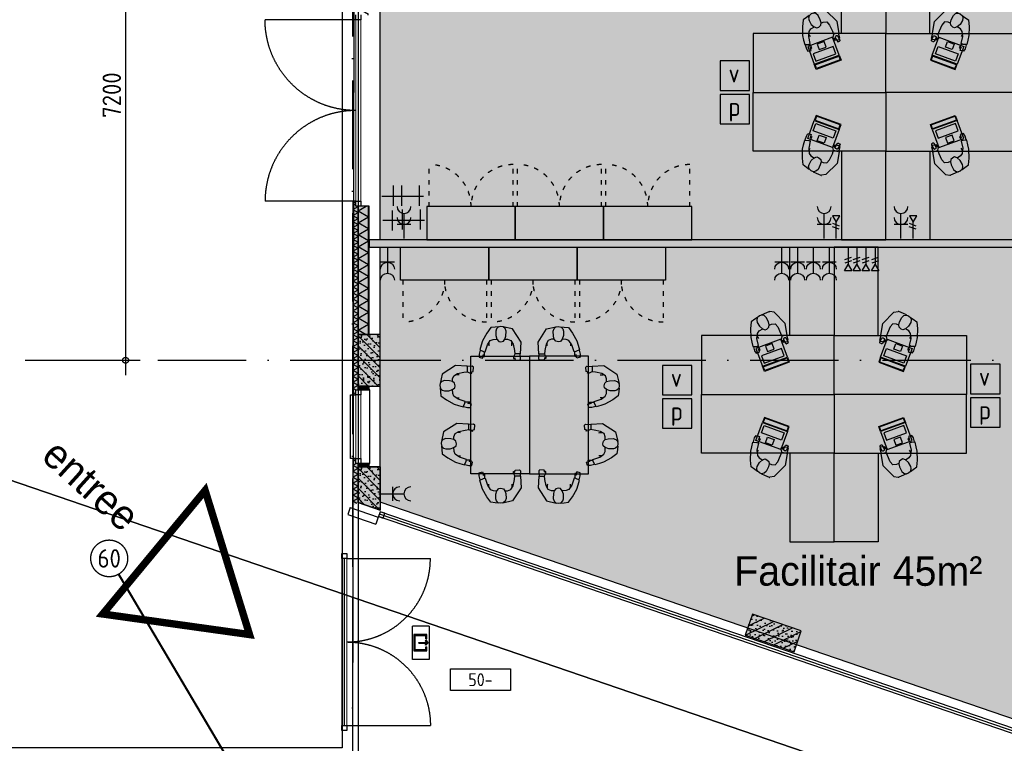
# Model space of a CAD drawing. Header units: millimetres. Extents: x 20872 to 297961, y -293704 to 213007.
# Tile 96 of 256: x 126237 to 139613, y -127000 to -117176. Entities that reach past the tile are written whole.
import ezdxf
from ezdxf.enums import TextEntityAlignment as Align
from ezdxf.xclip import XClip

# ---------------------------------------------------------------- set-up
doc = ezdxf.new("R2010")
doc.units = ezdxf.units.MM
doc.header["$LTSCALE"] = 100
doc.header["$XCLIPFRAME"] = 2
doc.linetypes.add('ACAD_ISO03W100', pattern=[30, 12, -18])
doc.linetypes.add('ACAD_ISO10W100', pattern=[18, 12, -3, 0, -3])
doc.layers.get('Defpoints').update_dxf_attribs({"color": 181})
for name, color, linetype in [('A--L$7--_stramien', 1, 'Continuous'), ('A--L20--_bovenbouw', 3, 'Continuous'), ('A--L30--_afbouw', 7, 'Continuous'), ('A--L61--_centrale elektrische insta', 7, 'Continuous'), ('A--L65--_beveiligingsinstallaties', 8, 'Continuous'), ('A--L82--leerlingensets-02', 9, 'Continuous'), ('A--T$1A-afwerking', 8, 'Continuous'), ('A--T$7--_stramien', 7, 'Continuous'), ('NIEUWEWANDEN', 2, 'Continuous'), ('plattegrondkleuren', 7, 'Continuous'), ('teksten', 7, 'Continuous'), ('XREFS', 9, 'Continuous')]:
    doc.layers.add(name, color=color, linetype=linetype)
doc.styles.add('BURO maatvoering', font='isocp.shx')
doc.styles.add('BURO standaard', font='isocp.shx')
doc.styles.add('JINX maatvoering', font='isocp.shx')
doc.styles.add('JINX standaard', font='isocp.shx')
doc.styles.add('MAAR_stempel', font='LTe50146.ttf')
doc.dimstyles.new('JINX maatvoering 1-100', dxfattribs={"dimscale": 100, "dimtxt": 2.5, "dimasz": 1, "dimexe": 125, "dimexo": 0, "dimtad": 1, "dimdec": 0, "dimzin": 12, "dimdsep": 46, "dimtxsty": 'JINX maatvoering', "dimblk": 'BURO_maatvoeringssymbool_01', "dimcen": 2, "dimse1": 1, "dimse2": 1, "dimclrd": 1, "dimclrt": 7, "dimadec": 0, "dimazin": 0, "dimtfac": 1, "dimtdec": 0, "dimtix": 1, "dimtofl": 0, "dimtmove": 0, "dimatfit": 3, "dimldrblk": 'DOT', "dimfxl": 1, "dimtolj": 1, "dimtzin": 0, "dimarcsym": 0})

# ---------------------------------------------------------------- blocks, each defined once
blk = doc.blocks.new('BURO_onderaanzicht')
at = {"color": 7}
blk.add_line((-432, 0), (432, 0), dxfattribs=at)
blk = doc.blocks.new('AB2_D_DV_MV_maatvoeringssymbool_01')
at = {"color": 1}
for p, q in [((0, -2), (0, 2)), ((-2, 0), (2, 0))]:
    blk.add_line(p, q, dxfattribs=at)
blk.add_circle((0, 0), 0.4, dxfattribs=at)
blk = doc.blocks.new('*D292')
at = {"color": 1, "lineweight": -2, "transparency": 16777216}
blk.add_line((127676, 35300), (127676, 28300), dxfattribs=at)
at = {"layer": 'Defpoints', "color": 0, "transparency": 16777216}
for p in [(124456, 35400), (124456, 28200), (127676, 28200)]:
    blk.add_point(p, dxfattribs=at)
at = {"color": 1, "lineweight": -2, "transparency": 16777216, "xscale": 100, "yscale": 100, "zscale": 100}
for p, rotation in [((127676, 35400), 90), ((127676, 28200), 270)]:
    blk.add_blockref('AB2_D_DV_MV_maatvoeringssymbool_01', p, dxfattribs=dict(at, rotation=rotation))
at = {"color": 7, "transparency": 16777216, "insert": (127489, 31800), "char_height": 250, "attachment_point": 5, "rotation": 90, "style": 'JINX maatvoering'}
blk.add_mtext('\\A1;7200', dxfattribs=at)
blk = doc.blocks.new('_Dot')
at = {"color": 0, "linetype": 'ByBlock', "lineweight": -2}
blk.add_line((-0.5, 0), (-1, 0), dxfattribs=at)
at = {"color": 0, "linetype": 'ByBlock', "const_width": 0.5}
blk.add_lwpolyline([(-0.25, 0, 1), (0.25, 0, 1)], format="xyb", close=True, dxfattribs=at)
blk = doc.blocks.new('BURO_maatvoeringssymbool_01')
at = {"color": 1}
for p, q in [((0, -2), (0, 2)), ((-2, 0), (2, 0))]:
    blk.add_line(p, q, dxfattribs=at)
blk.add_circle((0, 0), 0.4, dxfattribs=at)
blk = doc.blocks.new('65_brandscheiding_01_P03_BV')
at = {"color": 3, "linetype": 'Continuous', "lineweight": -2}
blk.add_circle((0, 0), 2.5, dxfattribs=at)
at = {"color": 4, "linetype": 'Continuous', "lineweight": -2, "style": 'BURO maatvoering'}
blk.add_attdef('BURO_BRSCH:MIN', text='', height=2.5, dxfattribs=at).set_placement((0, 0), align=Align.MIDDLE_CENTER)
blk = doc.blocks.new('AL_vloerhoog_01_P03_BV')
at = {"color": 1, "linetype": 'ByBlock', "lineweight": -2, "ltscale": 2}
blk.add_lwpolyline([(-5.84, 2.11), (5.84, 2.11), (5.84, -2.11), (-5.84, -2.11)], close=True, dxfattribs=at)
at = {"color": 2, "linetype": 'ByBlock', "lineweight": -2, "style": 'BURO standaard', "flags": 4}
blk.add_attdef('BURO_RTE:VLOER', text='', height=2.5, dxfattribs=at).set_placement((0, 0), align=Align.MIDDLE_CENTER)
blk = doc.blocks.new('65_UIT_04_P03_BV')
at = {"color": 1, "linetype": 'Continuous'}
for p, q in [((-225, 112), (225, 112)), ((-225, -113), (-225, 112)), ((225, -113), (225, 112)), ((225, -113), (-225, -113))]:
    blk.add_line(p, q, dxfattribs=at)
at = {"color": 1}
for p, q in [((111, 96), (-111, 96)), ((-111, 96), (-111, -84)), ((93, 81), (-93, 81)), ((-93, 81), (-93, -69)), ((-5, 26), (5, 26)), ((-5, 26), (-5, -84)), ((5, 26), (5, -84)), ((93, -69), (93, 81)), ((111, -84), (111, 96)), ((-111, -84), (-54, -84)), ((-93, -69), (-54, -69)), ((-54, -69), (-54, -84)), ((-34, -68), (-27, -62)), ((-34, -68), (0, -102)), ((-27, -62), (-5, -84)), ((34, -68), (0, -102)), ((27, -62), (5, -84)), ((34, -68), (27, -62)), ((54, -69), (54, -84)), ((54, -69), (93, -69)), ((54, -84), (111, -84))]:
    blk.add_line(p, q, dxfattribs=at)
for points in [[(-111, 96), (-93, 81), (111, 96), (93, 81)], [(-111, -84), (-93, -69), (-111, 96), (-93, 81)], [(-5, 26), (5, 26), (-5, -84), (5, -84)], [(111, 96), (93, 81), (111, -84), (93, -69)], [(-54, -69), (-54, -84), (-93, -69), (-111, -84)], [(-34, -68), (-27, -62), (0, -102), (-5, -84)], [(-5, -84), (5, -84), (0, -102)], [(27, -62), (34, -68), (5, -84), (0, -102)], [(54, -69), (93, -69), (54, -84), (111, -84)]]:
    blk.add_solid(points, dxfattribs=at)
blk = doc.blocks.new('MBpro')
at = {"layer": 'plattegrondkleuren', "true_color": 0xb8b8b8}
h = blk.add_hatch(color=9, dxfattribs=at)
h.dxf.hatch_style = 1
h.paths.add_polyline_path([(172, 289), (162, 345), (-177, 283), (-166, 227)], flags=16)
h.paths.add_polyline_path([(152, 245), (171, 141), (-115, 88), (-134, 192)], flags=16)
h.paths.add_polyline_path([(181, 283), (228, 27), (-126, -38), (-173, 217)])
h.paths.add_polyline_path([(181, 283), (168, 354), (-186, 289), (-173, 217)])
edge = h.paths.add_edge_path()
edge.add_line((269, 119), (284, 119))
edge.add_arc((284, 107), 12.8, 0, 90, ccw=False)
edge.add_line((297, 107), (297, 51))
edge.add_arc((284, 51), 12.8, -90, 0, ccw=False)
edge.add_line((284, 38), (269, 38))
edge.add_arc((269, 51), 12.8, 180, 270, ccw=False)
edge.add_line((256, 51), (256, 107))
edge.add_arc((269, 107), 12.8, 90, 180, ccw=False)
at = {"layer": 'plattegrondkleuren', "true_color": 0x8f8f8f}
h = blk.add_hatch(color=252, dxfattribs=at)
h.dxf.hatch_style = 1
h.paths.add_polyline_path([(152, 245), (171, 141), (-115, 88), (-134, 192)])
h.paths.add_polyline_path([(172, 289), (162, 345), (-177, 283), (-166, 227)])
at = {"layer": 'A--L82--leerlingensets-02'}
for points in [[(181, 283), (168, 354), (-186, 289), (-173, 217)], [(172, 289), (162, 345), (-177, 283), (-166, 227)], [(181, 283), (228, 27), (-126, -38), (-173, 217)], [(152, 245), (171, 141), (-115, 88), (-134, 192)], [(83, 97), (98, 18), (0, 0), (-15, 79)]]:
    blk.add_lwpolyline(points, close=True, dxfattribs=at)
blk.add_lwpolyline([(269, 119), (284, 119, -0.414214), (297, 107), (297, 51, -0.414214), (284, 38), (269, 38, -0.414214), (256, 51), (256, 107, -0.414214)], format="xyb", close=True, dxfattribs=at)
blk = doc.blocks.new('bureau')
at = {"layer": 'plattegrondkleuren', "true_color": 0xf5f5f5}
h = blk.add_hatch(color=7, dxfattribs=at)
h.dxf.hatch_style = 1
h.paths.add_polyline_path([(2430, 800), (2430, 0), (630, 0), (630, 800)])
h.paths.add_polyline_path([(2430, 0), (1830, 0), (1830, -1200), (2430, -1200)])
at = {"layer": 'A--L82--leerlingensets-02', "linetype": 'Continuous'}
for p, q in [((1314, 89), (1329, 150)), ((1329, 150), (1383, 148)), ((1337, 154), (1352, 208)), ((1352, 208), (1372, 241)), ((1372, 241), (1418, 229)), ((1383, 148), (1405, 137)), ((1405, 137), (1383, 41)), ((1428, 197), (1397, 142)), ((1418, 229), (1403, 183)), ((1403, 183), (1418, 203)), ((1418, 203), (1428, 197)), ((1297, -92), (1300, 29)), ((1300, 29), (1314, 89)), ((1383, 41), (1389, -28)), ((1388, 14), (1405, 43)), ((1705, -32), (1722, 15)), ((1712, 54), (1714, 74)), ((1722, 15), (1712, 54)), ((1714, 74), (1720, 73)), ((1720, 73), (1724, 58)), ((1789, -5), (1721, 10)), ((1724, 58), (1740, 89)), ((1740, 89), (1798, 81)), ((1808, 63), (1789, -5)), ((1798, 81), (1808, 63)), ((1306, -183), (1297, -92)), ((1388, -177), (1419, -124)), ((1389, -28), (1414, -61)), ((1414, -61), (1461, -92)), ((1419, -124), (1458, -90)), ((1458, -90), (1494, -77)), ((1494, -77), (1519, -87)), ((1519, -87), (1546, -113)), ((1546, -113), (1551, -144)), ((1629, -157), (1668, -115)), ((1668, -115), (1705, -32)), ((1796, -6), (1768, -164)), ((1791, -5), (1796, -6)), ((1353, -219), (1306, -183)), ((1389, -246), (1353, -219)), ((1381, -207), (1388, -177)), ((1388, -239), (1381, -207)), ((1417, -265), (1388, -239)), ((1447, -277), (1417, -265)), ((1510, -246), (1480, -270)), ((1540, -185), (1510, -246)), ((1551, -144), (1540, -185)), ((1548, -140), (1582, -154)), ((1582, -154), (1629, -157)), ((1768, -164), (1618, -314)), ((1444, -278), (1485, -297)), ((1480, -270), (1447, -277)), ((1485, -297), (1550, -325)), ((1618, -314), (1558, -326))]:
    blk.add_line(p, q, dxfattribs=at)
at = {"layer": 'A--L82--leerlingensets-02'}
for points in [[(2430, 800), (2430, 0), (630, 0), (630, 800)], [(2430, 0), (1830, 0), (1830, -1200), (2430, -1200)]]:
    blk.add_lwpolyline(points, close=True, dxfattribs=at)
at = {"layer": 'A--L82--leerlingensets-02', "linetype": 'Continuous'}
blk.add_arc((1555, -314), 12.8, 246.1262, 281.8305, dxfattribs=at)
at = {"layer": 'A--L82--leerlingensets-02', "rotation": 329.5455371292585}
blk.add_blockref('MBpro', (1498, 144), dxfattribs=at)
blk = doc.blocks.new('kast')
at = {"layer": 'plattegrondkleuren', "true_color": 0xf5f5f5}
h = blk.add_hatch(color=7, dxfattribs=at)
h.dxf.hatch_style = 1
h.paths.add_polyline_path([(1200, 0), (1200, 450), (0, 450), (0, 0)])
at = {"layer": 'A--L82--leerlingensets-02', "linetype": 'ACAD_ISO03W100', "ltscale": 0.05}
for p, q in [((30, 0), (30, -570)), ((1170, 0), (1170, -570))]:
    blk.add_line(p, q, dxfattribs=at)
at = {"layer": 'A--L82--leerlingensets-02'}
blk.add_lwpolyline([(1200, 0), (1200, 450), (0, 450), (0, 0)], close=True, dxfattribs=at)
at = {"layer": 'A--L82--leerlingensets-02', "linetype": 'ACAD_ISO03W100', "ltscale": 0.05}
for centre, start, end in [((30, 0), 270, 0), ((1170, 0), 180, 270)]:
    blk.add_arc(centre, 570, start, end, dxfattribs=at)
blk = doc.blocks.new('sit')
at = {"linetype": 'Continuous'}
for p, q in [((-146.514, -13.7755), (-81.397, 6.2615)), ((-81.397, 6.2615), (-13.775, 26.2965)), ((-13.775, 26.2965), (13.775, -26.2965)), ((-6.26, 21.2885), (53.846, 36.3155)), ((53.846, 36.3155), (96.424, 36.3155)), ((96.424, 36.3155), (111.451, -13.7755)), ((-354.389, -204.1185), (-346.877, -139.0015)), ((-346.877, -139.0015), (-264.225, -78.8925)), ((-264.225, -78.8925), (-146.514, -13.7755)), ((-151.522, -131.4875), (-169.053, -174.0635)), ((-88.912, -86.4065), (-151.522, -131.4875)), ((-111.451, -106.4425), (-74.2714, -106.4425)), ((16.279, -53.8475), (-88.912, -86.4065)), ((13.775, -26.2965), (16.279, -53.8475)), ((86.408, -41.3245), (16.279, -43.8295)), ((111.451, -13.7755), (58.857, -26.2965)), ((58.857, -26.2965), (86.408, -28.8015)), ((86.408, -28.8015), (86.408, -41.3245)), ((-361.904, -291.7765), (-354.389, -249.2005)), ((-356.893, -326.8395), (-361.904, -291.7765)), ((-359.397, -254.2095), (-354.389, -204.1185)), ((-354.389, -249.2005), (-326.842, -224.1545)), ((-326.842, -224.1545), (-294.279, -214.1365)), ((-294.279, -214.1365), (-226.658, -214.1365)), ((-226.658, -214.1365), (-171.561, -231.6685)), ((-169.053, -174.0635), (-171.561, -236.6765)), ((-171.561, -231.6685), (-139.002, -259.2175)), ((-133.99, -289.2725), (-144.01, -329.3445)), ((-139.002, -259.2175), (-133.99, -289.2725)), ((-326.842, -467.0925), (-359.397, -321.8315)), ((-331.85, -354.3895), (-356.893, -326.8395)), ((-291.775, -369.4175), (-331.85, -354.3895)), ((-216.643, -364.4075), (-291.775, -369.4175)), ((-171.561, -351.8855), (-216.643, -364.4075)), ((-144.01, -329.3445), (-171.561, -351.8855)), ((-171.561, -351.8855), (-171.561, -391.9585)), ((-171.561, -391.9585), (-154.029, -442.0475)), ((-154.029, -442.0475), (-98.928, -474.6065)), ((-128.983, -594.8235), (-326.842, -467.0925)), ((48.838, -587.3095), (-128.983, -594.8235)), ((-86.404, -457.0755), (-121.471, -457.0755)), ((-98.928, -474.6065), (-1.252, -494.6435)), ((-74.2714, -455.2649), (-86.404, -457.0755)), ((-1.252, -494.6435), (53.846, -502.1565)), ((48.838, -579.7965), (48.838, -502.1565)), ((126.478, -584.8055), (48.838, -579.7965)), ((48.838, -582.3015), (48.838, -587.3095)), ((53.846, -502.1565), (93.92, -482.1205)), ((93.92, -482.1205), (116.459, -479.6165)), ((116.459, -487.1295), (101.432, -494.6435)), ((101.432, -494.6435), (139.002, -504.6615)), ((116.459, -479.6165), (116.459, -487.1295)), ((144.01, -569.7785), (126.478, -584.8055)), ((139.002, -504.6615), (144.01, -569.7785))]:
    blk.add_line(p, q, dxfattribs=at)
blk = doc.blocks.new('vuilnisbak')
at = {"layer": 'plattegrondkleuren', "true_color": 0xf5f5f5}
h = blk.add_hatch(color=7, dxfattribs=at)
h.dxf.hatch_style = 1
h.paths.add_polyline_path([(0, 0), (400, 0), (400, 400), (0, 400)])
at = {"layer": 'A--L82--leerlingensets-02'}
blk.add_lwpolyline([(0, 0), (400, 0), (400, 400), (0, 400)], close=True, dxfattribs=at)
at = {"layer": 'A--L82--leerlingensets-02', "style": 'JINX standaard'}
blk.add_text('v', height=250, dxfattribs=at).set_placement((112, 108))
blk = doc.blocks.new('papierbak')
at = {"layer": 'plattegrondkleuren', "true_color": 0xf5f5f5}
h = blk.add_hatch(color=7, dxfattribs=at)
h.dxf.hatch_style = 1
h.paths.add_polyline_path([(0, 0), (400, 0), (400, 400), (0, 400)])
at = {"layer": 'A--L82--leerlingensets-02'}
blk.add_lwpolyline([(0, 0), (400, 0), (400, 400), (0, 400)], close=True, dxfattribs=at)
at = {"layer": 'A--L82--leerlingensets-02', "style": 'JINX standaard'}
blk.add_text('p', height=250, dxfattribs=at).set_placement((111, 108))
blk = doc.blocks.new('dubbeldata')
at = {"layer": 'A--L61--_centrale elektrische insta', "color": 1}
for p, q in [((-168, 44), (-200, -47)), ((-126, 40), (-158, -51))]:
    blk.add_line(p, q, dxfattribs=at)
blk.add_lwpolyline([(-220, 0), (-306, 50), (-306, -50)], close=True, dxfattribs=at)
blk.add_lwpolyline([(0, 0), (-220, 0)], dxfattribs=at)
blk = doc.blocks.new('61_dubbelcontd_01_P02_DO')
at = {"color": 1}
for p, q in [((188, -94), (188, 94)), ((0, 0), (188, 0)), ((150, 0), (338, 0))]:
    blk.add_line(p, q, dxfattribs=at)
for centre in [(282, 0), (432, 0)]:
    blk.add_arc(centre, 94, 90, 270, dxfattribs=at)
blk = doc.blocks.new('stramienlijnen_1')
at = {"layer": 'A--L$7--_stramien', "color": 1, "linetype": 'ACAD_ISO10W100', "lineweight": -3}
for p, q in [((130759.5, 96800), (130759.5, 21000)), ((126313.4, 28200), (130759.5, 28200)), ((130759.5, 28200), (164959.5, 28200))]:
    blk.add_line(p, q, dxfattribs=at)
at = {"layer": 'Defpoints'}
blk.add_lwpolyline([(34736.5, 60859.2), (70727.2, 75), (164884.5, 75), (164884.5, 96950), (130834.5, 96950), (130834.5, 22725), (79641, 22725), (51266.3, 70646.6)], dxfattribs=at)
at = {"color": 7}
dim = blk.add_linear_dim(base=(127676.1, 28200), p1=(124455.7, 35400), p2=(124455.7, 28200), angle=90, dimstyle='JINX maatvoering 1-100', dxfattribs=at)
dim.commit()
dim.dimension.update_dxf_attribs({"geometry": '*D292', "text_midpoint": (127488.6, 31800)})
blk = doc.blocks.new('begane grond bestaand leeg')
at = {"layer": 'A--L20--_bovenbouw', "linetype": 'Continuous', "lineweight": -3}
h = blk.add_hatch(dxfattribs=at)
h.set_pattern_fill('GENERAL_DIAMONDS', color=1, scale=1120, angle=90, style=0, pattern_type=2)
h.set_pattern_definition([(150, (130975.48, 28549.99), (-70, -121.2436), []), (210, (130975.48, 28549.99), (70, -121.2436), [])])
h.paths.add_polyline_path([(130834, 28550), (130975, 28550), (130975, 30291), (130834, 30291)], flags=0)
h.paths.add_polyline_path([(130834, 32891), (130975, 32891), (130975, 33490), (130834, 33490)], flags=0)
h.paths.add_polyline_path([(130834, 34490), (130975, 34490), (130975, 35050), (130834, 35050)], flags=0)
h = blk.add_hatch(dxfattribs=at)
h.set_pattern_fill('_U', color=1, scale=70, angle=180, style=0, pattern_type=0)
h.set_pattern_definition([(180, (130984.484, 28549.99), (-4e-15, -70), [])])
h.paths.add_polyline_path([(130975, 28550), (130984, 28550), (130984, 30291), (130975, 30291)], flags=0)
h.paths.add_polyline_path([(130975, 32891), (130984, 32891), (130984, 33490), (130975, 33490)], flags=0)
h.paths.add_polyline_path([(130975, 34490), (130984, 34490), (130984, 35050), (130975, 35050)], flags=0)
for points in [[(130764, 27733), (130806, 27733), (130806, 27800), (130834, 27800), (130834, 30291), (130806, 30291), (130806, 30358), (130764, 30358)], [(130984, 28550), (130984, 30291), (130834, 30291), (130834, 28550)], [(130834, 28550), (130834, 27850), (131134, 27850), (131134, 28550)], [(130984, 27800), (130984, 27850), (130834, 27850), (130834, 27800)], [(130764, 26219), (130834, 26269), (130834, 26800), (130806, 26800), (130806, 26867), (130764, 26867)], [(130984, 26751), (130984, 26800), (130834, 26800), (130834, 26751)], [(130834, 26751), (130834, 26269), (131134, 26166), (131134, 26269), (131134, 26751)], [(136095, 24469), (136757, 24242), (136854, 24526), (136192, 24753)]]:
    blk.add_hatch(color=60, dxfattribs=at).paths.add_polyline_path(points, flags=0)
h = blk.add_hatch(dxfattribs=at)
h.set_pattern_fill('GENERAL_DIAMONDS', color=1, scale=560, angle=90, style=0, pattern_type=2)
h.set_pattern_definition([(150, (130834.484, 27799.89), (-35, -60.6218), []), (210, (130834.484, 27799.89), (35, -60.6218), [])])
h.paths.add_polyline_path([(130764, 27733), (130806, 27733), (130806, 27800), (130834, 27800), (130834, 30291), (130806, 30291), (130806, 30358), (130764, 30358)], flags=0)
h = blk.add_hatch(dxfattribs=at)
h.set_pattern_fill('PREFB', color=1, scale=5, angle=-90, style=0)
h.set_pattern_definition([(315, (130834.48, 28549.99), (67.882, 67.882), []), (287, (130834.484, 28549.99), (79.8276, -25.7875), [0, -81.6, -46.2, 0, -67.2]), (318, (130834.484, 28549.99), (81.172, 18.4156), [0, -80.8, 0, -82.4, 0, -66.4]), (341, (130834.484, 28549.99), (67.263, 47.9116), [0, -80, 0, -480, -65.8])])
h.paths.add_polyline_path([(130834, 28550), (130834, 27850), (131134, 27850), (131134, 28550)], flags=0)
h = blk.add_hatch(dxfattribs=at)
h.set_pattern_fill('GENERAL_DIAMONDS', color=1, scale=1120, angle=90, style=0, pattern_type=2)
h.set_pattern_definition([(150, (130975.48, 26751.08), (-70, -121.244), []), (210, (130975.48, 26751.08), (70, -121.244), [])])
h.paths.add_polyline_path([(130834, 26751), (130975, 26751), (130975, 26800), (130834, 26800)], flags=0)
h.paths.add_polyline_path([(130834, 27800), (130975, 27800), (130975, 27850), (130834, 27850)], flags=0)
h = blk.add_hatch(dxfattribs=at)
h.set_pattern_fill('_U', color=1, scale=70, angle=180, style=0, pattern_type=0)
h.set_pattern_definition([(180, (130984.484, 26751.08), (-4e-15, -70), [])])
h.paths.add_polyline_path([(130975, 26751), (130984, 26751), (130984, 26800), (130975, 26800)], flags=0)
h.paths.add_polyline_path([(130975, 27800), (130984, 27800), (130984, 27850), (130975, 27850)], flags=0)
h = blk.add_hatch(dxfattribs=at)
h.set_pattern_fill('GENERAL_DIAMONDS', color=1, scale=560, angle=90, style=0, pattern_type=2)
h.set_pattern_definition([(150, (130834.484, 26268.54), (-35, -60.622), []), (210, (130834.484, 26268.54), (35, -60.622), [])])
h.paths.add_polyline_path([(130764, 26219), (130834, 26269), (130834, 26800), (130806, 26800), (130806, 26867), (130764, 26867)], flags=0)
h = blk.add_hatch(dxfattribs=at)
h.set_pattern_fill('PREFB', color=1, scale=5, angle=-90, style=0)
h.set_pattern_definition([(315, (130834.48, 26751.08), (67.882, 67.882), []), (287, (130834.484, 26751.08), (79.8276, -25.7875), [0, -81.6, -46.2, 0, -67.2]), (318, (130834.484, 26751.08), (81.172, 18.4156), [0, -80.8, 0, -82.4, 0, -66.4]), (341, (130834.484, 26751.08), (67.263, 47.9116), [0, -80, 0, -480, -65.8])])
h.paths.add_polyline_path([(130834, 26751), (130834, 26269), (131134, 26166), (131134, 26269), (131134, 26751)], flags=0)
h = blk.add_hatch(dxfattribs=at)
h.set_pattern_fill('PREFB', color=1, scale=5, angle=-18.8852, style=0)
h.set_pattern_definition([(26.115, (136095.08, 24468.9), (-42.256, 86.2), []), (358.115, (136095.08, 24468.9), (50.2374, 67.1837), [0, -81.6, -46.2, 0, -67.2]), (29.115, (136095.08, 24468.9), (8.849, 82.763), [0, -80.8, 0, -82.4, 0, -66.4]), (52.115, (136095.08, 24468.9), (-23.561, 79.15), [0, -80, 0, -480, -65.8])])
h.paths.add_polyline_path([(136095, 24469), (136757, 24242), (136854, 24526), (136192, 24753)], flags=0)
at = {"color": 8}
blk.add_lwpolyline([(130619, 97110), (130619, 22940), (79787, 22940), (51444, 70808), (34518, 60787), (70611, -170), (165129, -170), (165129, 97110)], close=True, dxfattribs=at)
at = {"layer": 'A--L20--_bovenbouw', "color": 1, "linetype": 'Continuous', "lineweight": -3}
for p, q in [((130806, 30358), (130764, 30358)), ((130764, 30358), (130764, 27733)), ((130806, 30291), (130806, 30358)), ((130834, 30291), (130806, 30291)), ((130975, 30291), (130834, 30291)), ((130834, 30291), (130834, 28550)), ((130834, 27800), (130834, 30291)), ((130975, 28550), (130975, 30291)), ((130834, 28550), (130975, 28550)), ((130975, 27850), (130834, 27850)), ((130834, 27850), (130834, 27800)), ((130975, 27800), (130975, 27850)), ((130764, 27733), (130806, 27733)), ((130806, 27733), (130806, 27800)), ((130806, 27800), (130834, 27800)), ((130834, 27800), (130975, 27800)), ((130806, 26867), (130764, 26867)), ((130764, 26867), (130764, 26219)), ((130806, 26800), (130806, 26867)), ((130834, 26800), (130806, 26800)), ((130975, 26800), (130834, 26800)), ((130834, 26800), (130834, 26751)), ((130834, 26269), (130834, 26800)), ((130975, 26751), (130975, 26800)), ((130834, 26751), (130975, 26751))]:
    blk.add_line(p, q, dxfattribs=at)
at = {"layer": 'A--L20--_bovenbouw', "color": 2, "linetype": 'Continuous', "lineweight": -3}
for p, q in [((130984, 30291), (130975, 30291)), ((130975, 30291), (130975, 28550)), ((130984, 28550), (130984, 30291)), ((130975, 28550), (130984, 28550)), ((130984, 27850), (130975, 27850)), ((130975, 27850), (130975, 27800)), ((130984, 27800), (130984, 27850)), ((130975, 27800), (130984, 27800)), ((130984, 26800), (130975, 26800)), ((130975, 26800), (130975, 26751)), ((130984, 26751), (130984, 26800)), ((130975, 26751), (130984, 26751)), ((130727, 26200), (130695, 26105))]:
    blk.add_line(p, q, dxfattribs=at)
at = {"layer": 'A--L20--_bovenbouw', "color": 3, "linetype": 'Continuous', "lineweight": -3}
for p, q in [((130834, 28550), (130834, 27850)), ((131134, 28550), (130834, 28550)), ((131134, 27850), (131134, 28550)), ((130834, 27850), (131134, 27850)), ((130834, 26751), (130834, 26269)), ((131134, 26751), (130834, 26751)), ((130834, 26269), (131134, 26166)), ((136854, 24526), (136192, 24753)), ((136095, 24469), (136757, 24242))]:
    blk.add_line(p, q, dxfattribs=at)
at = {"layer": 'A--L30--_afbouw', "color": 2, "linetype": 'Continuous', "lineweight": -3}
for p, q in [((130804, 32824), (130804, 32891)), ((130874, 32824), (130804, 32824)), ((130874, 32891), (130874, 32824)), ((130804, 30291), (130804, 30358)), ((130804, 30358), (130874, 30358)), ((130874, 30291), (130804, 30291)), ((130874, 30358), (130874, 30291)), ((130804, 27733), (130804, 27800)), ((130804, 27800), (130874, 27800)), ((130874, 27733), (130804, 27733)), ((130874, 27800), (130874, 27733)), ((130804, 26800), (130804, 26867)), ((130804, 26867), (130874, 26867)), ((130874, 26800), (130804, 26800)), ((130874, 26867), (130874, 26800)), ((130614, 25508), (130614, 25575)), ((130614, 25575), (130684, 25575)), ((130684, 25575), (130684, 25508)), ((130684, 25508), (130614, 25508))]:
    blk.add_line(p, q, dxfattribs=at)
at = {"layer": 'A--L30--_afbouw', "color": 1, "linetype": 'Continuous', "lineweight": 18}
for p, q in [((130804, 30358), (130804, 32824)), ((130874, 30358), (130874, 32824)), ((130804, 26867), (130804, 27733)), ((130874, 26867), (130874, 27733)), ((130614, 23242), (130614, 25508)), ((130684, 23242), (130684, 25508))]:
    blk.add_line(p, q, dxfattribs=at)
at = {"layer": 'A--L30--_afbouw', "color": 1, "linetype": 'Continuous', "lineweight": -3}
for p, q in [((130734, 26867), (130734, 27733)), ((130734, 27733), (130804, 27733)), ((130804, 27733), (130804, 27800)), ((130839, 26867), (130839, 27733)), ((130994, 27800), (130984, 27800)), ((130994, 26800), (130994, 27800)), ((130804, 26867), (130734, 26867)), ((130804, 26800), (130804, 26867)), ((130984, 26800), (130994, 26800))]:
    blk.add_line(p, q, dxfattribs=at)
for points in [[(130804, 32824), (129571, 32824)], [(130804, 30358), (129571, 30358)], [(130684, 25508), (131817, 25508)]]:
    blk.add_lwpolyline(points, dxfattribs=at)
at = {"layer": 'A--L30--_afbouw', "color": 1, "linetype": 'Continuous', "lineweight": -3, "extrusion": (0, 0, -1)}
blk.add_arc((-130804, 32824), 1233, 270, 0, dxfattribs=at)
at = {"layer": 'A--L30--_afbouw', "color": 1, "linetype": 'Continuous', "lineweight": -3}
for centre, radius, start, end in [((130804, 30358), 1233, 90, 180), ((130684, 25508), 1133, 270, 0)]:
    blk.add_arc(centre, radius, start, end, dxfattribs=at)
at = {"layer": 'A--L30--_afbouw', "color": 1, "linetype": 'Continuous', "lineweight": -3, "xscale": 2.854166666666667, "rotation": 90}
blk.add_blockref('BURO_onderaanzicht', (130839, 31591, 900), dxfattribs=at)
at = {"layer": 'A--L30--_afbouw', "color": 1, "linetype": 'Continuous', "lineweight": -3, "extrusion": (3.52052e-16, 4.51491e-16, -1), "xscale": 2.622685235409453, "zscale": -1, "rotation": 90}
blk.add_blockref('BURO_onderaanzicht', (-130649, 24375), dxfattribs=at)
at = {"layer": 'A--T$7--_stramien'}
blk.add_blockref('stramienlijnen_1', (0, 0), dxfattribs=at)
blk = doc.blocks.new('2016-02-04 100 begane grond bestaand')
at = {"layer": 'A--L20--_bovenbouw', "linetype": 'Continuous', "lineweight": -3}
for points in [[(142309, 22343), (142297, 22347), (135484, 24678), (135359, 24721), (130834, 26269), (130764, 26219), (143801, 21759), (143824, 21825)], [(135422, 24699), (136095, 24469), (136127, 24564), (135484, 24783), (135359, 24826), (131166, 26261), (131134, 26272), (131134, 26166), (135359, 24721)], [(130695, 26105), (143759, 21636), (143792, 21730), (130727, 26200)], [(141828, 22613), (136790, 24337), (136757, 24242), (141796, 22519)]]:
    blk.add_hatch(color=60, dxfattribs=at).paths.add_polyline_path(points, flags=0)
h = blk.add_hatch(dxfattribs=at)
h.set_pattern_fill('GENERAL_DIAMONDS', color=1, scale=560, angle=161.1142, style=0, pattern_type=2)
h.set_pattern_definition([(221.11424, (164884.484, 14620.07), (46.02938, -52.738), []), (281.11424, (164884.484, 14620.07), (68.68713, 13.49361), [])])
h.paths.add_polyline_path([(164954, 14522), (164884, 14620), (163276, 15170), (163254, 15104)], flags=0)
h.paths.add_polyline_path([(157917, 16930), (157940, 16996), (152399, 18891), (152377, 18825)], flags=0)
h.paths.add_polyline_path([(150449, 19484), (150472, 19551), (148631, 20180), (148608, 20114)], flags=0)
h.paths.add_polyline_path([(146487, 20840), (146510, 20906), (145974, 21089), (145952, 21023)], flags=0)
h.paths.add_polyline_path([(143801, 21759), (143824, 21825), (130834, 26269), (130764, 26219)], flags=0)
h = blk.add_hatch(dxfattribs=at)
h.set_pattern_fill('_U', color=1, scale=200, angle=206.1143, style=0, pattern_type=0)
h.set_pattern_definition([(206.1143, (136127.45, 24563.52), (88.0325, -179.584), [])])
h.paths.add_polyline_path([(136095, 24469), (136127, 24564), (131166, 26261), (131134, 26272), (131134, 26166)], flags=0)
h = blk.add_hatch(dxfattribs=at)
h.set_pattern_fill('_U', color=1, scale=200, angle=206.1143, style=0, pattern_type=0)
h.set_pattern_definition([(206.1143, (141828.36, 22613.26), (88.033, -179.5835), [])])
h.paths.add_polyline_path([(141828, 22613), (136790, 24337), (136757, 24242), (141796, 22519)], flags=0)
at = {"color": 8}
blk.add_lwpolyline([(130619, 97110), (130619, 22940), (79787, 22940), (51444, 70808), (34518, 60787), (70611, -170), (165129, -170), (165129, 97110)], close=True, dxfattribs=at)
at = {"layer": 'A--L20--_bovenbouw', "color": 1, "linetype": 'Continuous', "lineweight": -3}
for p, q in [((130764, 26219), (143801, 21759)), ((143824, 21825), (130834, 26269))]:
    blk.add_line(p, q, dxfattribs=at)
at = {"layer": 'A--L20--_bovenbouw', "color": 2, "linetype": 'Continuous', "lineweight": -3}
for p, q in [((136127, 24564), (131166, 26261)), ((130695, 26105), (143759, 21636)), ((143792, 21730), (130727, 26200)), ((131134, 26166), (136095, 24469)), ((136757, 24242), (141796, 22519)), ((141828, 22613), (136790, 24337))]:
    blk.add_line(p, q, dxfattribs=at)
at = {"layer": 'A--L30--_afbouw', "color": 1, "linetype": 'Continuous', "lineweight": 18}
for p, q in [((130614, 23242), (130614, 25508)), ((130684, 23242), (130684, 25508))]:
    blk.add_line(p, q, dxfattribs=at)
at = {"layer": 'A--L30--_afbouw', "color": 2, "linetype": 'Continuous', "lineweight": -3}
for p, q in [((130614, 23175), (130614, 23242)), ((130614, 23242), (130684, 23242)), ((130684, 23175), (130614, 23175)), ((130684, 23242), (130684, 23175))]:
    blk.add_line(p, q, dxfattribs=at)
at = {"layer": 'A--L30--_afbouw', "color": 1, "linetype": 'Continuous', "lineweight": -3}
blk.add_lwpolyline([(130684, 23242), (131817, 23242)], dxfattribs=at)
blk.add_arc((130684, 25508), 1133, 270, 0, dxfattribs=at)
at = {"layer": 'A--L30--_afbouw', "color": 1, "linetype": 'Continuous', "lineweight": -3, "extrusion": (0, 0, -1)}
blk.add_arc((-130684, 23242), 1133, 90, 180, dxfattribs=at)
at = {"layer": 'A--L65--_beveiligingsinstallaties', "color": 1, "linetype": 'ACAD_ISO10W100', "ltscale": 0.3, "true_color": 0xf50004, "const_width": 30}
blk.add_lwpolyline([(127582, 25295), (133568, 15184), (128470, 15183), (128505, 12713), (129246, 12728), (129244, 10047), (128457, 10059)], dxfattribs=at)
at = {"layer": 'A--L$7--_stramien'}
blk.add_blockref('stramienlijnen_1', (0, 0), dxfattribs=at)
at = {"layer": 'A--L30--_afbouw', "color": 1, "linetype": 'Continuous', "lineweight": -3, "extrusion": (3.52052e-16, 4.51491e-16, -1), "xscale": 2.622685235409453, "zscale": -1, "rotation": 90}
blk.add_blockref('BURO_onderaanzicht', (-130649, 24375), dxfattribs=at)
at = {"layer": 'A--L65--_beveiligingsinstallaties', "color": 8, "linetype": 'Continuous', "lineweight": -3, "xscale": 100, "yscale": 100, "zscale": 100}
blk.add_blockref('65_brandscheiding_01_P03_BV', (127454, 25510), dxfattribs=at).add_auto_attribs({'BURO_BRSCH:MIN': '60'})
at = {"layer": 'A--L65--_beveiligingsinstallaties', "color": 8, "linetype": 'Continuous', "lineweight": -3, "rotation": 89.9995396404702}
blk.add_blockref('65_UIT_04_P03_BV', (131686, 24364), dxfattribs=at)
at = {"layer": 'A--T$1A-afwerking', "color": 8, "linetype": 'Continuous', "lineweight": -3}
ref = blk.add_blockref('AL_vloerhoog_01_P03_BV', (132497, 23863), dxfattribs=dict(at, xscale=70, yscale=70, zscale=70))
ref.add_attrib('BURO_RTE:VLOER', '50-', dxfattribs={"layer": '0', "color": 2, "linetype": 'ByBlock', "lineweight": -2, "height": 175, "style": 'BURO standaard'}).set_placement((132497, 23863), align=Align.MIDDLE_CENTER)

msp = doc.modelspace()

# ---------------------------------------------------------------- hatches: boundary and pattern name
at = {"layer": 'A--L20--_bovenbouw', "linetype": 'Continuous', "lineweight": -3}
msp.add_hatch(color=2, dxfattribs=at).paths.add_polyline_path([(140974, -120263), (140974, -120163), (130983, -120163), (130983, -120263), (140110, -120263), (140160, -120238), (140210, -120263)], flags=0)
at = {"layer": 'plattegrondkleuren', "true_color": 0xb3ffd9}
h = msp.add_hatch(color=121, dxfattribs=at)
h.dxf.hatch_style = 1
h.paths.add_polyline_path([(131133, -109128), (138001, -109128), (138001, -112672), (144108, -112672), (144108, -120163), (131133, -120163)])
at = {"layer": 'plattegrondkleuren', "true_color": 0xbdeeff}
h = msp.add_hatch(color=254, dxfattribs=at)
h.dxf.hatch_style = 1
h.paths.add_polyline_path([(131133, -120263), (140110, -120263), (140110, -126799), (131133, -123728)])
at = {"layer": 'plattegrondkleuren', "true_color": 0xf5f5f5}
h = msp.add_hatch(color=7, dxfattribs=at)
h.dxf.hatch_style = 1
h.paths.add_polyline_path([(133164, -123342), (133964, -123342), (133964, -121742), (133164, -121742)])
h.paths.add_polyline_path([(133164, -123342), (132364, -123342), (132364, -121742), (133164, -121742)])

# ---------------------------------------------------------------- linework, layer by layer
msp.add_line((131108, -123931), (131076, -124026))
msp.add_lwpolyline([(130833, -123249), (131133, -123249), (131133, -123834), (130833, -123731)], close=True)
for points in [[(130726, -123800), (131108, -123931)], [(131134, -123856), (131112, -123922), (131175, -123944), (131198, -123877), (131134, -123856)], [(130694, -123895), (131076, -124026)], [(136191, -125247), (136094, -125531), (136756, -125758), (136853, -125474), (136191, -125247)]]:
    msp.add_lwpolyline(points)
at = {"color": 1}
for points in [[(152510, -131168), (131134, -123856)], [(152487, -131234), (131112, -123922)], [(152499, -131201), (131123, -123889)]]:
    msp.add_lwpolyline(points, dxfattribs=at)
at = {"layer": 'A--L20--_bovenbouw', "color": 2, "linetype": 'Continuous', "lineweight": -3}
for p, q in [((140974, -120163), (130983, -120163)), ((130983, -120163), (130983, -120263)), ((130983, -120263), (140110, -120263))]:
    msp.add_line(p, q, dxfattribs=at)
at = {"layer": 'A--L82--leerlingensets-02'}
for p, q in [((131312, -119428), (131312, -119701)), ((131422, -119428), (131422, -119701)), ((131663, -119428), (131663, -119701)), ((131724, -119577), (131157, -119577)), ((131298, -119766), (131298, -120039)), ((131434, -119752), (131434, -120025)), ((131675, -119752), (131675, -120025)), ((131736, -119902), (131169, -119902))]:
    msp.add_line(p, q, dxfattribs=at)
for points in [[(133164, -123342), (132364, -123342), (132364, -121742), (133164, -121742)], [(133164, -123342), (133964, -123342), (133964, -121742), (133164, -121742)]]:
    msp.add_lwpolyline(points, close=True, dxfattribs=at)
at = {"layer": 'Defpoints', "color": 181, "linetype": 'Continuous', "lineweight": -3}
msp.add_line((130833, -82098), (130758, -127200), dxfattribs=at)
at = {"layer": 'Defpoints'}
for points in [[(116766, -67737), (116766, -34317), (179860, -34317), (179860, -136557), (164491, -136557), (116766, -120231)], [(116766, -120231), (164491, -136557), (179860, -136557), (179860, -161697), (20872, -161697), (20872, -67737), (116766, -67737)], [(131133, -109128), (138001, -109128), (138001, -112672), (144108, -112672), (144108, -120163), (131133, -120163)], [(131133, -120263), (140110, -120263), (140110, -126799), (131133, -123728)]]:
    msp.add_lwpolyline(points, close=True, dxfattribs=at)
at = {"layer": 'NIEUWEWANDEN', "color": 2, "const_width": 100}
msp.add_lwpolyline([(128756, -123567), (129359, -125524), (127365, -125245), (128756, -123567)], dxfattribs=at)

# ---------------------------------------------------------------- block references
at = {"xscale": -1}
for name, p, rotation in [('bureau', (135572, -117363), 180), ('bureau', (134869, -121463), 180), ('dubbeldata', (137491, -120280), 270), ('dubbeldata', (137608, -120280), 270), ('dubbeldata', (137730, -120280), 270), ('dubbeldata', (137858, -120280), 270)]:
    msp.add_blockref(name, p, dxfattribs=dict(at, rotation=rotation))
for name, p, rotation in [('bureau', (140431, -117363), 180), ('kast', (132969, -119713), 180), ('kast', (134169, -119713), 180), ('kast', (135369, -119713), 180), ('dubbeldata', (137330, -120145), 270), ('dubbeldata', (138373, -120145), 270), ('bureau', (139729, -121463), 180)]:
    msp.add_blockref(name, p, dxfattribs=dict(rotation=rotation))
for p in [(135572, -118963), (134869, -123063)]:
    msp.add_blockref('bureau', p)
for name, p in [('bureau', (140431, -118963)), ('kast', (132610, -120713)), ('kast', (133810, -120713)), ('kast', (135010, -120713)), ('bureau', (139729, -123063))]:
    msp.add_blockref(name, p, dxfattribs=at)
at = {"layer": 'A--L61--_centrale elektrische insta', "color": 7, "linetype": 'Continuous', "lineweight": -3, "rotation": 89.99999999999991}
for p in [(131458, -120145), (137166, -120145), (138209, -120145)]:
    msp.add_blockref('61_dubbelcontd_01_P02_DO', p, dxfattribs=at)
at = {"layer": 'A--L61--_centrale elektrische insta', "color": 7, "linetype": 'Continuous', "lineweight": -3, "extrusion": (0, 0, -1), "zscale": -1, "rotation": 269.9999999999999}
for p in [(-131233, -120280), (-136588, -120280), (-136805, -120280), (-137018, -120280), (-137235, -120280)]:
    msp.add_blockref('61_dubbelcontd_01_P02_DO', p, dxfattribs=at)
at = {"layer": 'A--L61--_centrale elektrische insta', "color": 7, "linetype": 'Continuous', "lineweight": -3}
msp.add_blockref('61_dubbelcontd_01_P02_DO', (131117, -123613), dxfattribs=at)
at = {"layer": 'A--L82--leerlingensets-02'}
for name, p in [('vuilnisbak', (135753, -118136)), ('papierbak', (135753, -118590)), ('vuilnisbak', (134969, -122269)), ('vuilnisbak', (139155, -122254)), ('papierbak', (134969, -122723)), ('papierbak', (139155, -122708))]:
    msp.add_blockref(name, p, dxfattribs=at)
at = {"layer": 'A--L82--leerlingensets-02', "color": 1}
for p, xscale, yscale, zscale, rotation in [((132512, -121669), -0.9000000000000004, 0.9000000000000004, 0.9000000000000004, 90), ((133816, -121669), 0.9000000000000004, 0.9000000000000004, 0.9000000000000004, 270), ((132272, -122407), -0.9000000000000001, 0.9000000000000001, 0.9000000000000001, 180), ((134056, -122407), 0.9000000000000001, 0.9000000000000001, 0.9000000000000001, 180), ((132290, -123194), -0.9000000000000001, 0.9000000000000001, 0.9000000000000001, 180), ((134038, -123194), 0.9000000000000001, 0.9000000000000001, 0.9000000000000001, 180), ((132512, -123416), 0.9000000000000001, 0.9000000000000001, 0.9000000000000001, 90), ((133816, -123416), -0.9000000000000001, 0.9000000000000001, 0.9000000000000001, 270)]:
    msp.add_blockref('sit', p, dxfattribs=dict(at, xscale=xscale, yscale=yscale, zscale=zscale, rotation=rotation))
at = {"layer": 'XREFS', "color": 71, "true_color": 0xc9f18e}
ref = msp.add_blockref('begane grond bestaand leeg', (-1, -150000), dxfattribs=at)
XClip(ref).set_block_clipping_path([(116767.076214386, 82263.1420219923), (116767.076214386, 115683.1420219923), (179861.076214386, 115683.1420219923), (179861.076214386, 13442.9004429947), (164491.5066313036, 13442.9004429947), (116767.076214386, 29769.3836009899)])
at = {"layer": 'XREFS'}
ref = msp.add_blockref('2016-02-04 100 begane grond bestaand', (-1, -150000), dxfattribs=at)
XClip(ref).set_block_clipping_path([(116767.0762143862, 29769.3836009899), (164491.5066313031, 13442.9004429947), (179861.076214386, 13442.9004429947), (179861.076214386, -11696.8579780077), (20873.0762143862, -11696.8579780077), (20873.0762143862, 82263.1420219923), (116767.0762143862, 82263.1420219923)])

# ---------------------------------------------------------------- texts
at = {"layer": 'teksten', "color": 251, "true_color": 0x4d4d4d, "style": 'MAAR_stempel'}
msp.add_text('entree', height=400, rotation=317.8468, dxfattribs=at).set_placement((126512, -123131))
for s, p in [('45m²', (138096, -124862)), ('Facilitair', (135943, -124860))]:
    msp.add_text(s, height=400, dxfattribs=at).set_placement(p)

doc.saveas('drawing.dxf')
